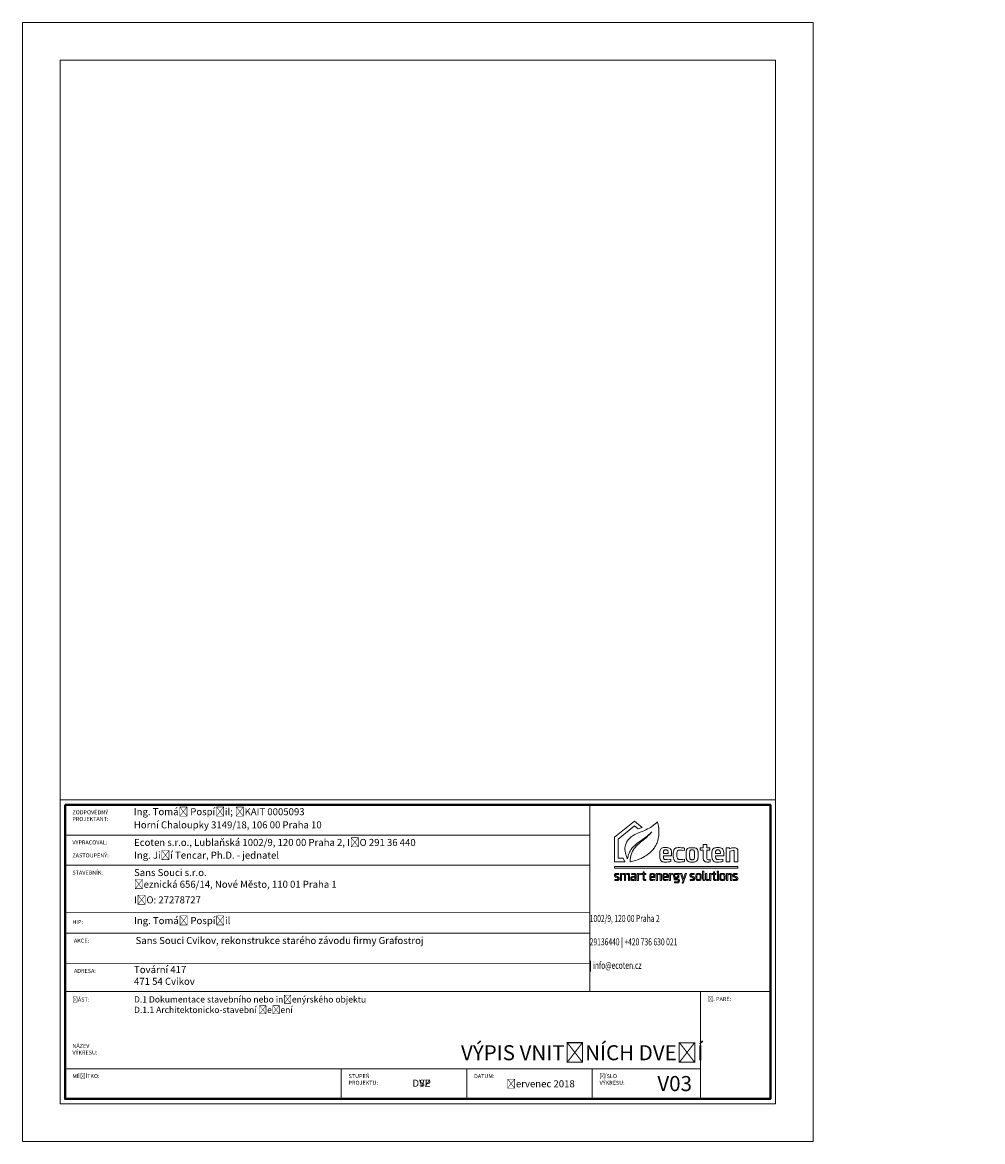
# Model space of a CAD drawing. Header units: millimetres. Extents: x 1370 to 200126, y -9734 to 86273.
# Tile 3 of 23: x 1370 to 14120, y 30430 to 45281. Entities that reach past the tile are written whole.
import ezdxf

# ---------------------------------------------------------------- set-up
doc = ezdxf.new("R2010")
doc.units = ezdxf.units.MM
doc.layers.get('0').update_dxf_attribs({"plot": 0})
doc.layers.add('000_NETISK', color=32, linetype='Continuous', lineweight=9, plot=False)
for name, color, linetype, lineweight in [('01_STAV_nove kce - slabe', 70, 'Continuous', 13), ('AA_ROZPISKY', 7, 'Continuous', 15), ('AA_STUPEŇ DSP', 1, 'Continuous', 15), ('AA_STUPEŇ DVZ', 4, 'Continuous', 15), ('AA_VÝKRES - NOVÝ STAV', 2, 'Continuous', 15)]:
    doc.layers.add(name, color=color, linetype=linetype, lineweight=lineweight)
doc.styles.get("Standard").update_dxf_attribs({"font": 'arial.ttf'})

# ---------------------------------------------------------------- blocks, each defined once
blk = doc.blocks.new('ecoten_logo_obrys')
at = {"lineweight": 5}
for points in [[(750, 1940), (899, 1620), (0, 1620), (0, 3760), (1740, 5160), (2420, 4610), (2057, 4478), (1740, 4740), (320, 3600), (320, 1940), (750, 1940)], [(3740, 5090), (3760, 5040), (3780, 4980), (3790, 4930), (3810, 4860), (3820, 4800), (3830, 4750), (3840, 4700), (3850, 4650), (3860, 4600), (3860, 4560), (3870, 4480), (3870, 4440), (3880, 4360), (3880, 4230), (3880, 4100), (3880, 4050), (3871, 3920), (3849, 3780), (3819, 3640), (3769, 3440), (3750, 3380), (3709, 3280), (3669, 3190), (3630, 3110), (3600, 3050), (3530, 2930), (3480, 2850), (3440, 2790), (3370, 2700), (3291, 2609), (3210, 2520), (3089, 2411), (2969, 2311), (2890, 2250), (2820, 2200), (2710, 2131), (2610, 2071), (2480, 1999), (2420, 1970), (2320, 1921), (2200, 1870), (2100, 1830), (2000, 1789), (1850, 1740), (1720, 1701), (1600, 1671), (1480, 1641), (1390, 1620), (1360, 1620), (1360, 1670), (1370, 1810), (1400, 2000), (1430, 2130), (1481, 2320), (1531, 2450), (1580, 2560), (1630, 2640), (1680, 2720), (1730, 2780), (1819, 2890), (1891, 2969), (1981, 3059), (2151, 3219), (2271, 3319), (2350, 3390), (2521, 3519), (2641, 3619), (2749, 3711), (2840, 3790), (2920, 3870), (3000, 3939), (3121, 4059), (3270, 4220), (3170, 4130), (3081, 4049), (2970, 3960), (2840, 3850), (2720, 3760), (2560, 3640), (2450, 3560), (2331, 3479), (2160, 3360), (2070, 3290), (1990, 3229), (1850, 3120), (1740, 3020), (1660, 2940), (1550, 2830), (1479, 2740), (1420, 2650), (1360, 2560), (1310, 2470), (1270, 2370), (1221, 2250), (1191, 2150), (1150, 2000), (1130, 1910), (1120, 1870), (1100, 1930), (1070, 2000), (1009, 2160), (979, 2270), (950, 2370), (920, 2540), (910, 2690), (910, 2830), (929, 2940), (959, 3080), (1010, 3220), (1059, 3330), (1131, 3450), (1180, 3520), (1241, 3590), (1331, 3679), (1461, 3789), (1549, 3861), (1640, 3920), (1761, 3989), (1900, 4060), (2030, 4121), (2140, 4170), (2240, 4210), (2410, 4269), (2550, 4320), (2730, 4400), (2890, 4481), (3030, 4559), (3130, 4619), (3220, 4671), (3290, 4720), (3380, 4780), (3440, 4830), (3560, 4920), (3650, 5000), (3740, 5090)], [(4260, 2140), (4980, 2140), (4980, 2240), (4971, 2420), (4961, 2530), (4931, 2650), (4891, 2720), (4850, 2770), (4770, 2820), (4700, 2840), (4640, 2850), (4580, 2860), (4510, 2860), (4340, 2860), (4260, 2851), (4190, 2830), (4110, 2800), (4060, 2760), (4020, 2720), (4000, 2680), (3980, 2630), (3961, 2540), (3950, 2470), (3950, 2420), (3950, 2340), (3950, 2120), (3950, 2030), (3960, 1970), (3979, 1850), (3990, 1810), (4010, 1770), (4040, 1720), (4070, 1690), (4120, 1650), (4170, 1630), (4230, 1610), (4300, 1600), (4560, 1600), (4680, 1611), (4820, 1631), (4910, 1640), (4910, 1840), (4590, 1812), (4440, 1809), (4390, 1820), (4360, 1830), (4330, 1850), (4310, 1870), (4300, 1890), (4290, 1910), (4280, 1940), (4260, 2020), (4260, 2140)], [(4260, 2350), (4680, 2350), (4680, 2400), (4670, 2480), (4660, 2550), (4640, 2590), (4610, 2620), (4590, 2630), (4570, 2640), (4540, 2650), (4400, 2650), (4370, 2640), (4330, 2620), (4310, 2600), (4290, 2580), (4280, 2550), (4270, 2510), (4260, 2440), (4260, 2350)], [(6090, 2820), (6090, 2600), (5910, 2619), (5780, 2630), (5590, 2630), (5540, 2620), (5500, 2590), (5480, 2560), (5460, 2480), (5450, 2410), (5450, 2040), (5460, 1980), (5480, 1930), (5500, 1890), (5530, 1860), (5570, 1840), (5610, 1830), (5670, 1820), (5850, 1820), (5970, 1830), (6100, 1839), (6100, 1650), (6010, 1629), (5880, 1611), (5760, 1600), (5490, 1600), (5410, 1610), (5350, 1630), (5290, 1660), (5260, 1680), (5220, 1720), (5190, 1770), (5160, 1840), (5139, 1930), (5130, 2070), (5130, 2100), (5130, 2410), (5140, 2480), (5160, 2610), (5180, 2660), (5200, 2700), (5230, 2750), (5260, 2780), (5310, 2810), (5360, 2830), (5400, 2840), (5460, 2850), (5550, 2861), (5660, 2861), (5810, 2850), (5950, 2840), (6040, 2829), (6090, 2820)], [(6240, 2060), (6240, 2410), (6250, 2520), (6270, 2610), (6290, 2660), (6310, 2700), (6340, 2740), (6380, 2780), (6430, 2810), (6500, 2830), (6600, 2849), (6940, 2849), (7010, 2840), (7070, 2820), (7120, 2800), (7150, 2780), (7200, 2730), (7230, 2690), (7250, 2650), (7270, 2580), (7280, 2530), (7290, 2480), (7301, 2320), (7301, 2140), (7291, 1990), (7280, 1900), (7260, 1830), (7240, 1780), (7210, 1730), (7180, 1700), (7150, 1670), (7090, 1640), (7030, 1620), (6980, 1610), (6910, 1600), (6630, 1600), (6550, 1610), (6480, 1630), (6430, 1650), (6390, 1670), (6330, 1720), (6300, 1780), (6280, 1830), (6270, 1870), (6260, 1910), (6250, 1980), (6240, 2060)], [(6710, 2660), (6820, 2660), (6860, 2650), (6910, 2630), (6940, 2600), (6960, 2560), (6970, 2520), (6980, 2470), (6990, 2360), (6990, 2090), (6981, 1990), (6970, 1940), (6950, 1880), (6930, 1850), (6900, 1830), (6860, 1810), (6820, 1800), (6720, 1800), (6680, 1810), (6640, 1830), (6610, 1850), (6590, 1870), (6570, 1910), (6560, 2000), (6551, 2130), (6551, 2330), (6560, 2460), (6570, 2530), (6580, 2570), (6600, 2600), (6620, 2620), (6650, 2640), (6670, 2650), (6710, 2660)], [(8810, 2140), (9530, 2140), (9530, 2240), (9521, 2420), (9511, 2530), (9481, 2650), (9441, 2720), (9400, 2770), (9320, 2820), (9250, 2840), (9190, 2850), (9130, 2860), (9060, 2860), (8890, 2860), (8810, 2851), (8740, 2830), (8660, 2800), (8610, 2760), (8570, 2720), (8550, 2680), (8530, 2630), (8511, 2540), (8500, 2470), (8500, 2420), (8500, 2340), (8500, 2120), (8500, 2030), (8510, 1970), (8529, 1850), (8540, 1810), (8560, 1770), (8590, 1720), (8620, 1690), (8670, 1650), (8720, 1630), (8780, 1610), (8850, 1600), (9110, 1600), (9230, 1611), (9370, 1631), (9460, 1640), (9460, 1840), (9140, 1812), (8990, 1809), (8940, 1820), (8910, 1830), (8880, 1850), (8860, 1870), (8850, 1890), (8840, 1910), (8830, 1940), (8810, 2020), (8810, 2140)], [(8810, 2350), (9230, 2350), (9230, 2400), (9220, 2480), (9210, 2550), (9190, 2590), (9160, 2620), (9140, 2630), (9120, 2640), (9090, 2650), (8950, 2650), (8920, 2640), (8880, 2620), (8860, 2600), (8840, 2580), (8830, 2550), (8820, 2510), (8810, 2440), (8810, 2350)], [(9740, 1620), (10060, 1620), (10060, 2540), (10210, 2589), (10320, 2610), (10370, 2610), (10410, 2600), (10430, 2580), (10440, 2560), (10440, 2550), (10440, 1620), (10764, 1620), (10764, 2590), (10740, 2680), (10710, 2740), (10660, 2790), (10610, 2820), (10560, 2840), (10520, 2850), (10320, 2850), (10240, 2830), (10160, 2800), (10040, 2750), (10030, 2770), (10020, 2800), (10010, 2830), (9740, 2830), (9740, 1620)], [(0, 1220), (10764, 1220), (10764, 1070), (0, 1070), (0, 1220)], [(30, 0), (290, 0), (320, 10), (340, 20), (360, 30), (390, 60), (400, 80), (410, 100), (410, 110), (410, 200), (400, 230), (380, 260), (360, 280), (330, 300), (270, 330), (220, 350), (170, 370), (140, 390), (120, 400), (100, 430), (100, 480), (110, 500), (140, 520), (240, 520), (350, 510), (380, 510), (380, 590), (280, 601), (140, 601), (90, 590), (70, 580), (50, 570), (40, 560), (20, 540), (10, 520), (0, 490), (0, 410), (10, 380), (20, 360), (40, 330), (70, 310), (100, 290), (150, 270), (220, 240), (260, 220), (290, 200), (300, 190), (310, 170), (310, 120), (300, 100), (280, 90), (250, 80), (110, 80), (30, 90), (30, 0)], [(520, 0), (520, 590), (600, 590), (610, 550), (660, 570), (720, 590), (800, 600), (850, 600), (900, 590), (930, 570), (940, 560), (1020, 580), (1070, 590), (1140, 600), (1200, 600), (1250, 590), (1280, 570), (1300, 540), (1310, 510), (1310, 0), (1220, 0), (1220, 470), (1210, 490), (1180, 510), (1120, 510), (1020, 491), (970, 480), (960, 470), (960, 0), (870, 0), (870, 480), (860, 500), (840, 510), (770, 510), (620, 470), (620, 0), (520, 0)], [(1450, 580), (1470, 500), (1610, 520), (1700, 520), (1730, 510), (1750, 500), (1760, 480), (1770, 460), (1770, 330), (1560, 330), (1530, 330), (1500, 320), (1480, 310), (1450, 290), (1430, 260), (1420, 230), (1420, 120), (1430, 80), (1440, 60), (1460, 30), (1480, 10), (1510, 0), (1540, -10), (1600, -10), (1650, 0), (1690, 10), (1760, 39), (1770, 40), (1780, 0), (1860, 0), (1860, 500), (1850, 530), (1840, 560), (1810, 580), (1790, 590), (1750, 600), (1580, 600), (1450, 580)], [(1770, 260), (1770, 130), (1620, 81), (1570, 80), (1540, 90), (1520, 120), (1510, 150), (1510, 210), (1540, 240), (1580, 260), (1770, 270), (1770, 260)], [(1990, 0), (1990, 590), (2080, 590), (2080, 550), (2130, 570), (2200, 590), (2260, 600), (2280, 600), (2280, 520), (2230, 510), (2160, 490), (2090, 470), (2080, 460), (2080, 0), (1990, 0)], [(2350, 510), (2350, 590), (2490, 590), (2490, 740), (2590, 740), (2590, 590), (2720, 590), (2720, 510), (2590, 510), (2590, 140), (2600, 100), (2620, 80), (2640, 70), (2740, 70), (2740, 0), (2680, -10), (2630, -10), (2580, 0), (2550, 10), (2510, 50), (2490, 120), (2490, 510), (2350, 510)], [(3160, 260), (3530, 260), (3530, 420), (3509, 510), (3490, 540), (3460, 570), (3390, 600), (3210, 600), (3170, 590), (3130, 570), (3100, 540), (3080, 490), (3070, 440), (3070, 160), (3090, 80), (3110, 40), (3150, 10), (3180, 0), (3240, -10), (3330, -10), (3500, 10), (3500, 80), (3400, 69), (3280, 69), (3220, 80), (3190, 100), (3170, 140), (3160, 180), (3160, 260)], [(3160, 340), (3160, 410), (3170, 460), (3190, 500), (3230, 520), (3270, 530), (3340, 530), (3390, 510), (3410, 490), (3430, 450), (3440, 420), (3440, 340), (3160, 340)], [(3640, 590), (3640, 0), (3740, 0), (3740, 470), (3840, 501), (3890, 510), (3960, 510), (3980, 500), (3990, 470), (3990, 0), (4090, 0), (4090, 500), (4070, 550), (4040, 580), (3990, 600), (3920, 600), (3850, 590), (3780, 570), (3730, 550), (3720, 590), (3640, 590)], [(4300, 260), (4670, 260), (4670, 420), (4649, 510), (4630, 540), (4600, 570), (4530, 600), (4350, 600), (4310, 590), (4270, 570), (4240, 540), (4220, 490), (4210, 440), (4210, 160), (4230, 80), (4250, 40), (4290, 10), (4320, 0), (4380, -10), (4470, -10), (4640, 10), (4640, 80), (4540, 69), (4420, 69), (4360, 80), (4330, 100), (4310, 140), (4300, 180), (4300, 260)], [(4300, 340), (4300, 410), (4310, 460), (4330, 500), (4370, 520), (4410, 530), (4480, 530), (4530, 510), (4550, 490), (4570, 450), (4580, 420), (4580, 340), (4300, 340)], [(4780, 0), (4780, 590), (4870, 590), (4870, 550), (4920, 570), (4990, 590), (5050, 600), (5070, 600), (5070, 520), (5020, 510), (4950, 490), (4880, 470), (4870, 460), (4870, 0), (4780, 0)], [(5670, 600), (5320, 600), (5260, 590), (5210, 570), (5180, 540), (5160, 510), (5150, 470), (5150, 330), (5170, 280), (5190, 260), (5210, 240), (5190, 220), (5190, 130), (5210, 90), (5240, 60), (5280, 50), (5490, 50), (5540, 30), (5570, -10), (5570, -30), (5570, -70), (5560, -90), (5540, -110), (5500, -130), (5330, -130), (5220, -121), (5220, -210), (5350, -219), (5500, -219), (5570, -200), (5620, -170), (5650, -130), (5670, -80), (5670, 20), (5650, 70), (5620, 100), (5570, 120), (5530, 130), (5320, 130), (5290, 140), (5280, 160), (5280, 200), (5300, 210), (5510, 210), (5570, 240), (5590, 260), (5610, 290), (5620, 340), (5620, 480), (5610, 520), (5680, 530), (5680, 600), (5670, 600)], [(5320, 520), (5470, 520), (5500, 510), (5520, 490), (5530, 460), (5530, 370), (5520, 330), (5490, 300), (5450, 290), (5320, 290), (5290, 300), (5270, 310), (5250, 330), (5240, 370), (5240, 460), (5260, 490), (5280, 510), (5320, 520)], [(5750, 590), (5860, 590), (6016, 109), (6172, 589), (6280, 589), (5998, -230), (5910, -230), (5980, 0), (5950, 0), (5750, 590)], [(6610, 0), (6870, 0), (6900, 10), (6920, 20), (6940, 30), (6970, 60), (6980, 80), (6990, 100), (6990, 110), (6990, 200), (6980, 230), (6960, 260), (6940, 280), (6910, 300), (6850, 330), (6800, 350), (6750, 370), (6720, 390), (6700, 400), (6680, 430), (6680, 480), (6690, 500), (6720, 520), (6820, 520), (6930, 510), (6960, 510), (6960, 590), (6860, 601), (6720, 601), (6670, 590), (6650, 580), (6630, 570), (6620, 560), (6600, 540), (6590, 520), (6580, 490), (6580, 410), (6590, 380), (6600, 360), (6620, 330), (6650, 310), (6680, 290), (6730, 270), (6800, 240), (6840, 220), (6870, 200), (6880, 190), (6890, 170), (6890, 120), (6880, 100), (6860, 90), (6830, 80), (6690, 80), (6610, 90), (6610, 0)], [(7090, 170), (7090, 420), (7110, 500), (7130, 540), (7160, 570), (7200, 590), (7260, 600), (7400, 600), (7450, 590), (7500, 570), (7530, 540), (7550, 500), (7560, 440), (7569, 370), (7569, 200), (7560, 130), (7540, 80), (7530, 60), (7490, 20), (7450, 0), (7370, -10), (7280, -10), (7210, 0), (7170, 20), (7140, 40), (7110, 90), (7090, 170)], [(7190, 200), (7190, 390), (7200, 450), (7210, 490), (7230, 510), (7280, 530), (7380, 530), (7420, 510), (7450, 480), (7460, 440), (7470, 380), (7470, 210), (7470, 170), (7450, 110), (7420, 90), (7380, 70), (7270, 70), (7240, 80), (7220, 100), (7200, 130), (7190, 200)], [(7850, -10), (7770, -10), (7730, 10), (7700, 50), (7690, 80), (7680, 130), (7680, 810), (7790, 810), (7790, 100), (7800, 70), (7820, 60), (7850, 60), (7850, -10)], [(8387, 1), (8387, 591), (8287, 591), (8287, 121), (8187, 90), (8137, 81), (8067, 81), (8047, 91), (8037, 121), (8037, 591), (7937, 591), (7937, 91), (7957, 41), (7987, 11), (8037, -9), (8107, -9), (8177, 1), (8247, 21), (8297, 41), (8307, 1), (8387, 1)], [(8480, 510), (8480, 590), (8620, 590), (8620, 740), (8720, 740), (8720, 590), (8850, 590), (8850, 510), (8720, 510), (8720, 140), (8730, 100), (8750, 80), (8770, 70), (8870, 70), (8870, 0), (8810, -10), (8760, -10), (8710, 0), (8680, 10), (8640, 50), (8620, 120), (8620, 510), (8480, 510)], [(8960, 710), (8980, 680), (9050, 680), (9070, 710), (9070, 770), (9050, 790), (8980, 790), (8960, 770), (8960, 710)], [(8970, 590), (8970, 0), (9060, 0), (9060, 590), (8970, 590)], [(9175, 170), (9175, 420), (9195, 500), (9215, 540), (9245, 570), (9285, 590), (9345, 600), (9485, 600), (9535, 590), (9585, 570), (9615, 540), (9635, 500), (9645, 440), (9654, 370), (9654, 200), (9645, 130), (9625, 80), (9615, 60), (9575, 20), (9535, 0), (9455, -10), (9365, -10), (9295, 0), (9255, 20), (9225, 40), (9195, 90), (9175, 170)], [(9275, 200), (9275, 390), (9285, 450), (9295, 490), (9315, 510), (9365, 530), (9465, 530), (9505, 510), (9535, 480), (9545, 440), (9555, 380), (9555, 210), (9555, 170), (9535, 110), (9505, 90), (9465, 70), (9355, 70), (9325, 80), (9305, 100), (9285, 130), (9275, 200)], [(9770, 590), (9770, 0), (9870, 0), (9870, 470), (9970, 501), (10020, 510), (10090, 510), (10110, 500), (10120, 470), (10120, 0), (10220, 0), (10220, 500), (10200, 550), (10170, 580), (10120, 600), (10050, 600), (9980, 590), (9910, 570), (9860, 550), (9850, 590), (9770, 590)], [(10360, 0), (10620, 0), (10650, 10), (10670, 20), (10690, 30), (10720, 60), (10730, 80), (10740, 100), (10740, 110), (10740, 200), (10730, 230), (10710, 260), (10690, 280), (10660, 300), (10600, 330), (10550, 350), (10500, 370), (10470, 390), (10450, 400), (10430, 430), (10430, 480), (10440, 500), (10470, 520), (10570, 520), (10680, 510), (10710, 510), (10710, 590), (10610, 601), (10470, 601), (10420, 590), (10400, 580), (10380, 570), (10370, 560), (10350, 540), (10340, 520), (10330, 490), (10330, 410), (10340, 380), (10350, 360), (10370, 330), (10400, 310), (10430, 290), (10480, 270), (10550, 240), (10590, 220), (10620, 200), (10630, 190), (10640, 170), (10640, 120), (10630, 100), (10610, 90), (10580, 80), (10440, 80), (10360, 90), (10360, 0)]]:
    blk.add_lwpolyline(points, dxfattribs=at)
blk.add_lwpolyline([(8270, 1800), (8170, 1800), (8120, 1810), (8090, 1830), (8070, 1850), (8050, 1900), (8050, 2620), (8320, 2620), (8320, 2830), (8050, 2830), (8050, 3130), (7730, 3130), (7730, 2830), (7460, 2830), (7460, 2620), (7730, 2620), (7730, 1960), (7740, 1880), (7750, 1830), (7770, 1770), (7790, 1730), (7840, 1680), (7880, 1650), (7920, 1630), (7980, 1610), (8050, 1600), (8230, 1600), (8300, 1610), (8350, 1620), (8350, 1810)], close=True, dxfattribs=at)

msp = doc.modelspace()

# ---------------------------------------------------------------- linework, layer by layer
at = {"layer": '000_NETISK', "color": 7, "ltscale": 1000}
msp.add_lwpolyline([(1369.6, 30430.6), (11869.6, 30429.5), (11871.1, 45279.5), (1371.1, 45280.6)], close=True, dxfattribs=at)
msp.add_lwpolyline([(1369.6, 30430.6), (11869.6, 30429.5), (11871.1, 45279.5), (1371.1, 45280.6)], close=True, dxfattribs=at)
msp.add_lwpolyline([(1369.6, 30430.6), (11869.6, 30429.5), (11871.1, 45279.5), (1371.1, 45280.6)], close=True, dxfattribs=at)
at = {"layer": '01_STAV_nove kce - slabe', "color": 7, "ltscale": 1000}
msp.add_lwpolyline([(1869.7, 30930.5), (11369.7, 30929.6), (11371.1, 44779.6), (1871.1, 44780.5)], close=True, dxfattribs=at)
at = {"layer": 'AA_ROZPISKY', "color": 7, "lineweight": 20}
for p, q in [((1936.7, 34497.2), (8903.4, 34496.5)), ((1936.7, 34097.2), (8903.3, 34096.5)), ((1936.7, 34097.2), (8903.3, 34096.5)), ((1936.6, 33472.2), (8903.3, 33471.5)), ((1957.1, 33195.5), (8903.3, 33194.8)), ((1957.1, 32795.5), (8903.2, 32794.8)), ((1936.5, 32422.2), (9303.2, 32421.5)), ((1936.4, 31397.2), (10373.7, 31396.4)), ((5603.1, 31396.8), (5603, 30996.8)), ((7269.7, 31396.7), (7269.7, 30996.7)), ((8936.4, 31396.5), (8936.4, 30996.5))]:
    msp.add_line(p, q, dxfattribs=at)
at = {"layer": 'AA_ROZPISKY', "color": 7}
msp.add_line((10373.8, 32421.4), (10373.6, 30996.4), dxfattribs=at)
at = {"layer": 'AA_ROZPISKY', "color": 7, "lineweight": 20}
for points in [[(1870.1, 34963.9), (11370.1, 34962.9), (11369.7, 30929.6), (1869.7, 30930.5)], [(8903.4, 34896.5), (11303.4, 34896.3), (11303.2, 32421.3), (8903.2, 32421.5)]]:
    msp.add_lwpolyline(points, close=True, dxfattribs=at)
at = {"layer": 'AA_ROZPISKY', "color": 7, "lineweight": 40}
msp.add_lwpolyline([(1936.8, 34897), (11303.4, 34896.3), (11303, 30996.3), (1936.4, 30997)], close=True, dxfattribs=at)

# ---------------------------------------------------------------- block references
at = {"layer": 'AA_ROZPISKY', "color": 7, "xscale": 0.1523004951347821, "yscale": 0.1523004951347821, "zscale": 0.1523004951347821, "rotation": 359.994372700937}
msp.add_blockref('ecoten_logo_obrys', (9231.8, 33895.8), dxfattribs=at)

# ---------------------------------------------------------------- texts
at = {"layer": 'AA_ROZPISKY', "color": 7, "rotation": 359.99437}
for s, width, insert, char_height, attachment_point in [('{\\fArial|b0|i1|c238|p34;ZODPOVĚDNÝ PROJEKTANT:}', 53.333, (2034.1, 34825.9), 53.333, 1), ('\\pt1960;Ing. Tomáš Pospíšil; ČKAIT 0005093', 6041.064, (2849.8, 34854.1), 93.333, 1), ('\\pt1960;Horní Chaloupky 3149/18, 106 00 Praha 10', 6041.064, (2849.8, 34679.1), 93.333, 1), ('\\pt1960;{\\fArial|b1|i0|c238|p34;Ecoten s.r.o., Lublaňská 1002/9, 120 00 Praha 2, IČO 291 36 440}', 8102.127, (2852.3, 34446.5), 93.333, 1), ('{\\fArial|b0|i1|c238|p34;VYPRACOVAL:}', 1241.715, (2034.1, 34425.9), 53.333, 1), ('{\\fArial|b0|i1|c238|p34;ZASTOUPENÝ:}', 1241.715, (2034.1, 34253.8), 53.333, 1), ('\\pt1960;Ing. Jiří Tencar, Ph.D. - jednatel', 4227.73, (2852.3, 34276.5), 93.333, 1), ('{\\fArial|b0|i1|c238|p34;STAVEBNÍK:}', 1241.715, (2034.1, 34025.9), 53.333, 1), ('\\pt1960;{\\fArial|b1|i0|c238|p34;Sans Souci s.r.o.\\P}Řeznická 656/14, Nové Město, 110 01 Praha 1', 8102.127, (2852.3, 34046.5), 93.333, 1), ('\\pt1960;IČO: 27278727', 6355.461, (2852.2, 33683.8), 93.333, 1), ('\\pi507.99;{\\W0.7;\\C256;Lublaňská 1002/9, 120 00 Praha 2\\P\\pi496.65,t1430,1523.3;IČO: 29136440 | +420 736 630 021\\P\\pi541.79,t1475.1,2501.8;www.ecoten.cz | info@ecoten.cz\\H1.0805x; }', 2400.007, (8903.3, 33593.2), 93.333, 1), ('\\pt1960;Ing. Tomáš Pospíšil', 3020.532, (2852.2, 33408.8), 93.333, 1), ('{\\fArial|b0|i1|c238|p34;HIP:}', 1241.715, (2034, 33368.8), 53.333, 1), ('{\\fArial|b0|i1|c238|p34;AKCE:}', 1241.715, (2054.5, 33122.1), 53.333, 1), ('\\pt1960;{\\fArial|b1|i0|c238|p34;Sans Souci Cvikov, rekonstrukce starého závodu firmy Grafostroj}', 7735.466, (2872.7, 33144.8), 93.333, 1), ('{\\fArial|b0|i1|c238|p34;ADRESA:}', 1241.715, (2054.5, 32722.1), 53.333, 1), ('\\pt1960;Tovární 417 \\P471 54 Cvikov', 6355.461, (2852.2, 32758.8), 93.333, 1), ('{\\H0.83333x;D.1 Dokumentace stavebního nebo inženýrského objektu\\PD.1.1 Architektonicko-stavební řešení}', 9345.461, (2852.1, 32358.8), 100, 1), ('{\\fArial|b0|i1|c238|p34;ČÁST: }', 565.934, (2033.9, 32340.9), 53.333, 1), ('{\\fArial|b0|i1|c238|p34;Č. PARÉ:}', 1241.715, (10471.2, 32347.9), 53.333, 1), ('{\\fArial|b0|i1|c238|p34;NÁZEV\\PVÝKRESU:}', 345.934, (2033.8, 31725.9), 53.333, 1), ('{\\fArial|b0|i1|c238|p34;MĚŘÍTKO:}', 1241.715, (2033.8, 31325.9), 53.333, 1), ('{\\fArial|b0|i1|c238|p34;STUPEŇ\\PPROJEKTU:}', 399.268, (5700.5, 31325.5), 53.333, 1), ('{\\fArial|b0|i1|c238|p34;ČÍSLO\\PVÝKRESU:}', 405.934, (9033.8, 31325.2), 53.333, 1), ('{\\fArial|b0|i1|c238|p34;DATUM:}', 1241.715, (7367.1, 31325.4), 53.333, 1), ('\\pt1960;červenec 2018', 1955.814, (8704.4, 31243.4), 93.333, 3)]:
    msp.add_mtext_dynamic_manual_height_columns(s, width=width, gutter_width=150, heights=[0], dxfattribs=dict(at, insert=insert, char_height=char_height, attachment_point=attachment_point))
at = {"layer": 'AA_STUPEŇ DSP', "color": 7, "insert": (6549.7, 31251.4), "char_height": 93.33, "attachment_point": 1, "rotation": 359.99437}
msp.add_mtext_dynamic_manual_height_columns('DSP', width=1390.577, gutter_width=150, heights=[0], dxfattribs=at)
at = {"layer": 'AA_STUPEŇ DVZ', "color": 7, "insert": (6549.7, 31251.4), "char_height": 93.33, "attachment_point": 1, "rotation": 359.99437}
msp.add_mtext_dynamic_manual_height_columns('DVZ', width=1390.577, gutter_width=150, heights=[0], dxfattribs=at)
at = {"layer": 'AA_VÝKRES - NOVÝ STAV', "color": 7, "char_height": 200, "attachment_point": 3, "rotation": 359.99437}
for s, width, insert in [('\\pt4200;{\\fArial|b1|i0|c238|p34;VÝPIS VNITŘNÍCH DVEŘÍ}', 7571.514, (10411.3, 31708.9)), ('\\pt4200;{\\fArial|b1|i0|c238|p34;V03}', 1301.354, (10261, 31299.9))]:
    msp.add_mtext_dynamic_manual_height_columns(s, width=width, gutter_width=150, heights=[0], dxfattribs=dict(at, insert=insert))

doc.saveas('drawing.dxf')
